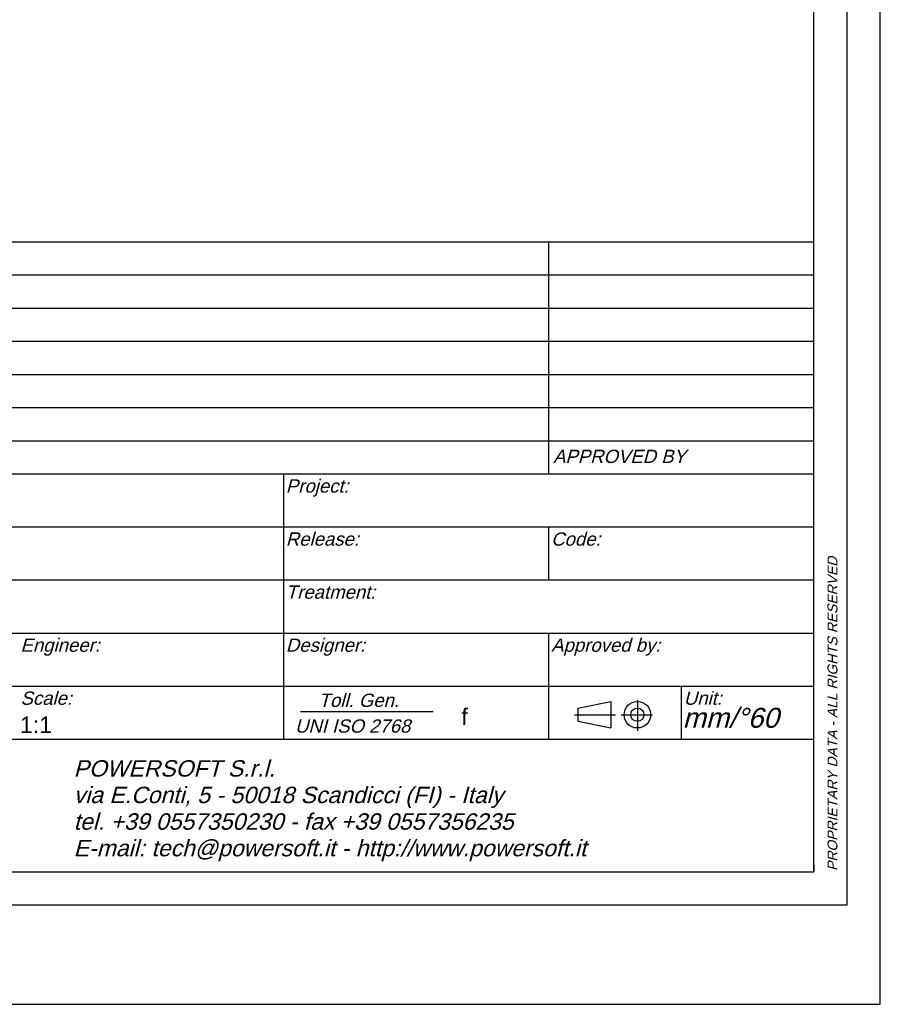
# Paper-space layout 'A2-V (Narrow)' of a CAD drawing. Header units: millimetres. Extents: x -5 to 415, y -15 to 579.
# Tile 15 of 17: x 285 to 415, y -15 to 134. Entities that reach past the tile are written whole.
import ezdxf

# ---------------------------------------------------------------- set-up
doc = ezdxf.new("R2010")
doc.units = ezdxf.units.MM
for name, color, linetype in [('Disegno1', 2, 'Continuous'), ('Tabella', 7, 'Continuous'), ('TabellaCampi', 2, 'Continuous'), ('TabellaIntestazioni', 1, 'Continuous')]:
    doc.layers.add(name, color=color, linetype=linetype)
doc.styles.get("Standard").update_dxf_attribs({"font": 'arial.ttf', "height": 4})

# ---------------------------------------------------------------- blocks, each defined once
blk = doc.blocks.new('A2-V (Narrow)')
at = {"layer": 'Tabella', "color": 7}
for p, q in [((220, 115), (410, 115)), ((370, 115), (370, 80)), ((220, 110), (410, 110)), ((220, 110), (410, 110)), ((220, 110), (410, 110)), ((220, 105), (410, 105)), ((220, 105), (410, 105)), ((220, 100), (410, 100)), ((220, 100), (410, 100)), ((220, 95), (410, 95)), ((220, 95), (410, 95)), ((220, 90), (410, 90)), ((220, 85), (410, 85)), ((220, 80), (410, 80)), ((330, 80), (330, 72)), ((220, 72), (410, 72)), ((330, 72), (330, 64)), ((370, 72), (370, 64)), ((220, 64), (410, 64)), ((330, 64), (330, 56)), ((220, 56), (410, 56)), ((330, 56), (330, 48)), ((370, 56), (370, 48)), ((220, 48), (410, 48)), ((330, 48), (330, 40)), ((370, 48), (370, 40)), ((390, 48), (390, 40)), ((374.38, 44.68), (379.38, 45.68)), ((374.38, 44.68), (374.38, 42.68)), ((379.38, 45.68), (379.38, 41.68)), ((383.37, 45.87), (383.37, 41.24)), ((373.89, 43.68), (380.06, 43.68)), ((380.93, 43.68), (385.65, 43.68)), ((374.38, 42.68), (379.38, 41.68)), ((220, 40), (410, 40))]:
    blk.add_line(p, q, dxfattribs=at)
at = {"layer": 'Tabella'}
for p in [(410, 21), (409, 20)]:
    blk.add_line(p, (410, 20), dxfattribs=at)
blk.add_lwpolyline([(0, 594), (0, 0), (420, 0), (420, 594)], close=True, dxfattribs=at)
at = {"layer": 'Tabella', "color": 1}
blk.add_lwpolyline([(5, 589), (5, 15), (415, 15), (415, 589)], close=True, dxfattribs=at)
at = {"layer": 'Tabella', "color": 6}
blk.add_lwpolyline([(10, 584), (10, 20), (410, 20), (410, 584)], close=True, dxfattribs=at)
at = {"layer": 'Tabella', "color": 7}
for radius in [2, 1]:
    blk.add_circle((383.37, 43.68), radius, dxfattribs=at)
at = {"layer": 'TabellaIntestazioni'}
blk.add_line((332.57, 44.16), (352.57, 44.16), dxfattribs=at)
at = {"layer": 'TabellaCampi', "oblique": 15}
blk.add_text('mm/°60', height=3, dxfattribs=at).set_placement((390.19, 41.71))
at = {"layer": 'TabellaCampi', "oblique": 0.2618}
for tag, p in [('TITOLO', (220.28, 72.91)), ('PROJET', (330.28, 72.91)), ('FILE_NAME', (220.2, 64.91)), ('RELEASE', (330.28, 64.91)), ('CODICE', (370.28, 64.91)), ('MATERIALE', (220.28, 56.91)), ('TRATTAMENTO', (330.28, 56.91)), ('COLORE', (220.28, 48.91)), ('ENGINEER', (290.28, 48.91)), ('DESIGNER', (330.28, 48.91)), ('APPROVED_BY', (370.28, 48.91)), ('TOLLERANZE', (356.84, 42.13)), ('SHEET', (230.24, 40.91)), ('OF', (242.63, 40.91)), ('DATA', (255.28, 40.91)), ('SCALA', (290.28, 40.91))]:
    blk.add_attdef(tag, p, '', height=2.5, dxfattribs=at)
at = {"layer": 'TabellaIntestazioni', "oblique": 15}
for s, height, p in [('APPROVED BY', 2, (370.66, 81.64)), ('Project:', 2, (330.37, 77.17)), ('Release:', 2, (330.37, 69.17)), ('Code:', 2, (370.37, 69.17)), ('Treatment:', 2, (330.37, 61.17)), ('Engineer:', 2, (290.37, 53.17)), ('Designer:', 2, (330.37, 53.17)), ('Approved by:', 2, (370.37, 53.17)), ('Scale:', 2, (290.37, 45.17)), ('Toll. Gen.', 2, (335.32, 44.85)), ('Unit:', 2, (390.37, 45.17)), ('UNI ISO 2768', 2, (331.75, 40.97)), ('POWERSOFT S.r.l.', 2.475, (298.38, 34.34)), ('via E.Conti, 5 - 50018 Scandicci (FI) - Italy', 2.475, (298.38, 30.34)), ('tel. +39 0557350230 - fax +39 0557356235', 2.475, (298.38, 26.33)), ('E-mail: tech@powersoft.it - http://www.powersoft.it', 2.475, (298.38, 22.32))]:
    blk.add_text(s, height=height, dxfattribs=at).set_placement(p)
blk.add_text('PROPRIETARY DATA - ALL RIGHTS RESERVED', height=1.5, rotation=90, dxfattribs=at).set_placement((413.54, 20.11))

psp = doc.layouts.new('A2-V (Narrow)')

# ---------------------------------------------------------------- block references
at = {"layer": 'Disegno1'}
ref = psp.add_blockref('A2-V (Narrow)', (-5, -15), dxfattribs=at)
ref.add_attrib('SCALA', '1:1', (285.28, 25.91), dxfattribs={"layer": 'TabellaCampi', "height": 2.5, "oblique": 0.2618})
ref.add_attrib('TOLLERANZE', 'f', (351.84, 27.13), dxfattribs={"layer": 'TabellaCampi', "height": 2.5, "oblique": 0.2618})

doc.saveas('drawing.dxf')
